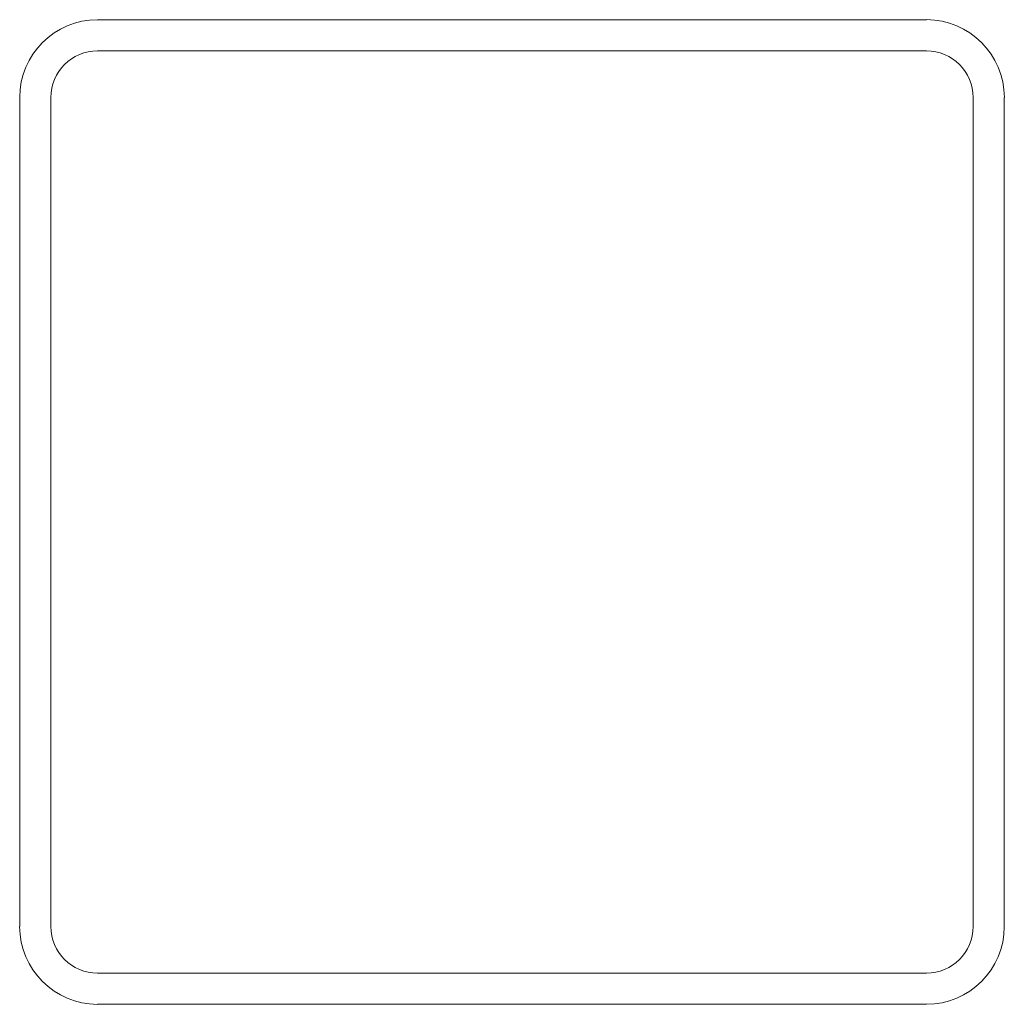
# Model space of a CAD drawing. Header units: inches. Extents: x -0.99 to 0.99, y -0.99 to 0.99.
import ezdxf

# ---------------------------------------------------------------- set-up
doc = ezdxf.new("R2010")
doc.units = ezdxf.units.IN
doc.header["$MEASUREMENT"] = 0

msp = doc.modelspace()

# ---------------------------------------------------------------- linework, layer by layer
at = {"color": 7, "linetype": 'Continuous', "lineweight": 15}
for p, q in [((-0.831, 0.9872), (0.831, 0.9872)), ((-0.831, 0.9247), (0.831, 0.9247)), ((-0.9872, -0.831), (-0.9872, 0.831)), ((-0.9247, -0.831), (-0.9247, 0.831)), ((0.9247, 0.831), (0.9247, -0.831)), ((0.9872, 0.831), (0.9872, -0.831)), ((0.831, -0.9247), (-0.831, -0.9247)), ((0.831, -0.9872), (-0.831, -0.9872))]:
    msp.add_line(p, q, dxfattribs=at)
for centre, radius, start, end in [((0.831, 0.831), 0.1563, 0, 90), ((-0.831, 0.831), 0.1562, 90, 180), ((-0.831, 0.831), 0.0938, 90, 180), ((0.831, 0.831), 0.0938, 0, 90), ((-0.831, -0.831), 0.1563, 180, 270), ((-0.831, -0.831), 0.0938, 180, 270), ((0.831, -0.831), 0.1562, 270, 0), ((0.831, -0.831), 0.0938, 270, 0)]:
    msp.add_arc(centre, radius, start, end, dxfattribs=at)

doc.saveas('drawing.dxf')
